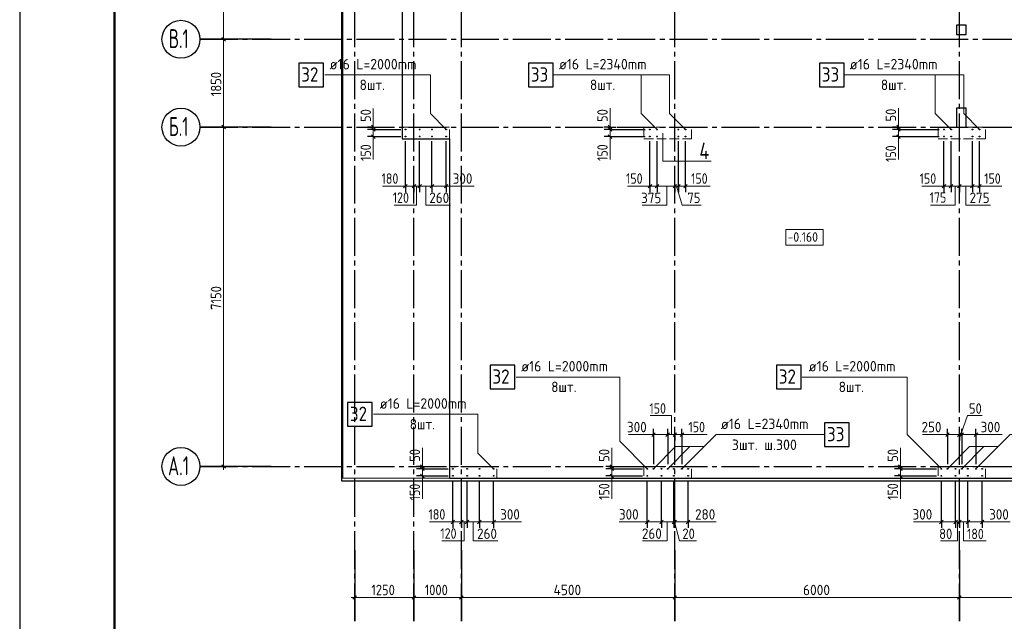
# Model space of a CAD drawing. Header units: millimetres. Extents: x 0 to 59400, y 0 to 42000.
# Tile 2 of 7: x 0 to 20760, y 16519 to 29195. Entities that reach past the tile are written whole.
import ezdxf

# ---------------------------------------------------------------- set-up
doc = ezdxf.new("R2010")
doc.units = ezdxf.units.MM
doc.linetypes.add('______2', pattern=[270, 200, -70])
doc.linetypes.add('______5', pattern=[1100, 800, -100, 100, -100])
for name, color, linetype, lineweight in [('Standard', 7, 'Continuous', 25), ('Выпуски арматуры Г-обр.', 52, 'Continuous', 25), ('Выпуски ДОП Г-обр.', 52, 'Continuous', 25), ('ЖБ Перекрытие верхний уровень', 7, '______2', 25), ('ЖБ Пилон', 7, 'Continuous', 35), ('Общий01', 7, 'Continuous', 13), ('Позиционная метка номер позиции', 7, 'Continuous', 13), ('Примечания', 7, 'Continuous', 13), ('Размерная линия_ общее', 7, 'Continuous', 13), ('Текст_ общее', 7, 'Continuous', 25)]:
    doc.layers.add(name, color=color, linetype=linetype, lineweight=lineweight)
doc.layers.add('Оси', color=7, linetype='______5', true_color=0x656565)
doc.styles.add('ISOCPEUR', font='txt')

msp = doc.modelspace()

# ---------------------------------------------------------------- linework, layer by layer
at = {"layer": 'Standard', "color": 7, "linetype": 'Continuous', "lineweight": 25, "transparency": 33554687}
msp.add_line((2000, 41500), (2000, 1058), dxfattribs=at)
at = {"layer": 'Standard', "color": 7, "linetype": 'Continuous', "lineweight": 13, "transparency": 33554687}
for p, q in [((13563, 26801), (13563, 26211)), ((13563, 26211), (14578, 26211))]:
    msp.add_line(p, q, dxfattribs=at)
at = {"layer": 'Standard', "color": 7, "linetype": 'Continuous', "lineweight": 25, "transparency": 33554687}
msp.add_lwpolyline([(0, 0), (59400, 0), (59400, 42000), (0, 42000), (0, 0)], close=True, dxfattribs=at)
at = {"layer": 'Standard', "color": 7, "linetype": 'Continuous', "lineweight": 50, "transparency": 33554687}
msp.add_lwpolyline([(2000, 41500), (58900, 41500), (58900, 500), (2000, 500), (2000, 41500)], close=True, dxfattribs=at)
at = {"layer": 'Standard', "color": 251, "linetype": 'Continuous', "lineweight": 18, "true_color": 0x656565, "transparency": 33554687}
msp.add_lwpolyline([(58900, 41500), (2000, 41500), (2000, 6000), (58900, 6000), (58900, 41500)], dxfattribs=at)
at = {"layer": 'Standard', "color": 254, "linetype": 'Continuous', "lineweight": 25, "true_color": 0xc4c4ff, "transparency": 33554687}
msp.add_lwpolyline([(6783, 19482), (55423, 19482), (55423, 38082), (6783, 38082), (6783, 19482)], dxfattribs=at)
at = {"layer": 'Standard', "color": 251, "linetype": 'Continuous', "lineweight": 13, "true_color": 0x656565, "transparency": 33554687}
msp.add_lwpolyline([(6813, 19532), (55406, 19532), (55406, 38032), (6813, 38032), (6813, 19532)], dxfattribs=at)
msp.add_lwpolyline([(6813, 19532), (55406, 19532), (55406, 38032), (6813, 38032), (6813, 19532)], dxfattribs=at)
at = {"layer": 'Выпуски арматуры Г-обр.', "color": 7, "linetype": 'Continuous', "lineweight": 25, "transparency": 33554687}
for points in [[(5886, 27781), (6406, 27781), (6406, 28281), (5886, 28281), (5886, 27781)], [(9917, 21416), (10437, 21416), (10437, 21916), (9917, 21916), (9917, 21416)], [(15955, 21416), (16475, 21416), (16475, 21916), (15955, 21916), (15955, 21416)], [(6912, 20631), (7432, 20631), (7432, 21131), (6912, 21131), (6912, 20631)]]:
    msp.add_lwpolyline(points, dxfattribs=at)
for centre in [(8133, 26882), (8433, 26882), (8693, 26882), (8993, 26882), (8133, 26732), (8433, 26732), (8693, 26732), (8993, 26732), (9133, 19732), (9433, 19732), (9693, 19732), (9993, 19732), (13233, 19732), (13533, 19732), (13793, 19732), (14093, 19732), (19433, 19732), (19733, 19732), (19993, 19732), (20293, 19732), (9133, 19582), (9433, 19582), (9693, 19582), (9993, 19582), (13233, 19582), (13533, 19582), (13793, 19582), (14093, 19582), (19433, 19582), (19733, 19582), (19993, 19582), (20293, 19582)]:
    msp.add_circle(centre, 8, dxfattribs=at)
at = {"layer": 'Выпуски ДОП Г-обр.', "color": 7, "linetype": 'Continuous', "lineweight": 25, "transparency": 33554687}
for points in [[(10727, 27781), (11247, 27781), (11247, 28281), (10727, 28281), (10727, 27781)], [(16862, 27781), (17382, 27781), (17382, 28281), (16862, 28281), (16862, 27781)], [(16971, 20202), (17491, 20202), (17491, 20702), (16971, 20702), (16971, 20202)]]:
    msp.add_lwpolyline(points, dxfattribs=at)
for centre in [(13288, 26882), (13438, 26882), (13888, 26882), (14038, 26882), (19488, 26882), (19638, 26882), (20088, 26882), (20238, 26882), (13288, 26732), (13438, 26732), (13888, 26732), (14038, 26732), (19488, 26732), (19638, 26732), (20088, 26732), (20238, 26732), (13363, 19732), (13663, 19732), (13963, 19732), (19563, 19732), (19863, 19732), (20163, 19732)]:
    msp.add_circle(centre, 8, dxfattribs=at)
at = {"layer": 'ЖБ Перекрытие верхний уровень', "color": 7, "linetype": 'Continuous', "lineweight": 25, "transparency": 33554687}
for p, q in [((8063, 32632), (8063, 26682)), ((19953, 29082), (19753, 29082)), ((19753, 29082), (19753, 28882)), ((19953, 28882), (19953, 29082)), ((19753, 28882), (19953, 28882)), ((19953, 27332), (19753, 27332)), ((19753, 27332), (19753, 26932)), ((19953, 26932), (19953, 27332)), ((19753, 26932), (19953, 26932)), ((8063, 26682), (9063, 26682)), ((9063, 26682), (9063, 19532)), ((9063, 19532), (22663, 19532))]:
    msp.add_line(p, q, dxfattribs=at)
at = {"layer": 'ЖБ Пилон', "color": 250, "linetype": '______2', "lineweight": 13, "true_color": 0x3b3b3b, "transparency": 33554687}
for p, q in [((8063, 26932), (8063, 26682)), ((9063, 26932), (8063, 26932)), ((9063, 26682), (9063, 26932)), ((13163, 26932), (13163, 26682)), ((14163, 26932), (13163, 26932)), ((14163, 26682), (14163, 26932)), ((19363, 26932), (19363, 26682)), ((20363, 26932), (19363, 26932)), ((20363, 26682), (20363, 26932)), ((8063, 26682), (9063, 26682)), ((13163, 26682), (14163, 26682)), ((19363, 26682), (20363, 26682)), ((9063, 19782), (9063, 19532)), ((10063, 19782), (9063, 19782)), ((10063, 19532), (10063, 19782)), ((13163, 19782), (13163, 19532)), ((14163, 19782), (13163, 19782)), ((14163, 19532), (14163, 19782)), ((19363, 19782), (19363, 19532)), ((20363, 19782), (19363, 19782)), ((20363, 19532), (20363, 19782)), ((9063, 19532), (10063, 19532)), ((13163, 19532), (14163, 19532)), ((19363, 19532), (20363, 19532))]:
    msp.add_line(p, q, dxfattribs=at)
at = {"layer": 'Общий01', "color": 7, "linetype": 'Continuous', "lineweight": 18, "transparency": 33554687}
msp.add_lwpolyline([(16156, 24442), (16943, 24442), (16943, 24776), (16156, 24776), (16156, 24442)], dxfattribs=at)
at = {"layer": 'Оси', "color": 8, "linetype": '______5', "lineweight": -3, "transparency": 33554687}
for p, q in [((7063, 16519), (7063, 38805)), ((8313, 16519), (8313, 38805)), ((9313, 16519), (9313, 38805)), ((13813, 16519), (13813, 38805)), ((19813, 16519), (19813, 38805)), ((3800, 28782), (38610, 28782)), ((3800, 26932), (41112, 26932)), ((3800, 19782), (49030, 19782))]:
    msp.add_line(p, q, dxfattribs=at)
at = {"layer": 'Оси', "color": 7, "linetype": 'Continuous', "lineweight": 25, "transparency": 33554687}
for p, q in [((5300, 28782), (3800, 28782)), ((5300, 26932), (3800, 26932)), ((5300, 19782), (3800, 19782)), ((7063, 18019), (7063, 16519)), ((8313, 18019), (8313, 16519)), ((9313, 18019), (9313, 16519)), ((13813, 18019), (13813, 16519)), ((19813, 18019), (19813, 16519))]:
    msp.add_line(p, q, dxfattribs=at)
for centre in [(3400, 28782), (3400, 26932), (3400, 19782)]:
    msp.add_circle(centre, 400, dxfattribs=at)
at = {"layer": 'Позиционная метка номер позиции', "color": 7, "linetype": 'Continuous', "lineweight": 13, "transparency": 33554687}
for points in [[(8993, 26882), (8659, 27215), (8659, 28031), (6436, 28031)], [(13438, 26882), (13104, 27215), (13104, 28031), (11247, 28031)], [(14038, 26882), (13704, 27215), (13704, 28031), (11419, 28031)], [(19638, 26882), (19304, 27215), (19304, 28031), (17382, 28031)], [(20238, 26882), (19904, 27215), (19904, 28031), (17619, 28031)], [(13233, 19732), (12654, 20311), (12654, 21666), (10467, 21666)], [(19433, 19732), (18713, 20452), (18713, 21666), (16499, 21666)], [(9993, 19732), (9659, 20065), (9659, 20881), (7462, 20881)], [(13963, 19732), (14683, 20452), (16971, 20452)], [(20163, 19732), (20883, 20452), (23166, 20452)], [(13363, 19732), (13829, 20199), (14429, 20199)], [(13663, 19732), (14129, 20199), (14429, 20199)], [(19563, 19732), (20029, 20199), (20629, 20199)], [(19863, 19732), (20329, 20199), (20629, 20199)]]:
    msp.add_lwpolyline(points, dxfattribs=at)
at = {"layer": 'Примечания', "color": 7, "linetype": 'Continuous', "lineweight": 13, "transparency": 33554687}
for p, q in [((7456, 26932), (7456, 27322)), ((7456, 26732), (7456, 26252)), ((8133, 25687), (7653, 25687)), ((8993, 25687), (9583, 25687)), ((8491, 19782), (8491, 20172)), ((12484, 19782), (12484, 20172)), ((18569, 19782), (18569, 20172)), ((8491, 19582), (8491, 19102)), ((12484, 19582), (12484, 19102)), ((18569, 19582), (18569, 19102)), ((9133, 18612), (8643, 18612)), ((9993, 18612), (10583, 18612)), ((12643, 18612), (13233, 18612)), ((14093, 18612), (14683, 18612)), ((18843, 18612), (19433, 18612)), ((20293, 18612), (20883, 18612))]:
    msp.add_line(p, q, dxfattribs=at)
at = {"layer": 'Примечания', "color": 251, "linetype": 'Continuous', "lineweight": 13, "true_color": 0x656565, "transparency": 33554687}
for p, q in [((12448, 26932), (12448, 27332)), ((18529, 26932), (18529, 27332)), ((12448, 26732), (12448, 26252)), ((18529, 26732), (18529, 26252)), ((13288, 25687), (12818, 25687)), ((14038, 25687), (14558, 25687)), ((19488, 25687), (19018, 25687)), ((20708, 25687), (20238, 25687)), ((13363, 20452), (12833, 20452)), ((13963, 20452), (14493, 20452)), ((19563, 20452), (19033, 20452)), ((20163, 20452), (20713, 20452))]:
    msp.add_line(p, q, dxfattribs=at)
at = {"layer": 'Примечания', "color": 7, "linetype": 'Continuous', "lineweight": 13, "transparency": 33554687}
for points in [[(8369, 25687), (8369, 25287), (7899, 25287)], [(8563, 25687), (8563, 25287), (9083, 25287)], [(9369, 18612), (9369, 18212), (8899, 18212)], [(9563, 18612), (9563, 18212), (10083, 18212)], [(13653, 18612), (13653, 18212), (13133, 18212)], [(13803, 18612), (13913, 18212), (14273, 18212)], [(19773, 18612), (19773, 18212), (19413, 18212)], [(19897, 18612), (19897, 18212), (20377, 18212)]]:
    msp.add_lwpolyline(points, dxfattribs=at)
at = {"layer": 'Примечания', "color": 251, "linetype": 'Continuous', "lineweight": 13, "true_color": 0x656565, "transparency": 33554687}
for points in [[(13643, 25687), (13643, 25287), (13123, 25287)], [(13849, 25687), (13969, 25287), (14369, 25287)], [(19723, 25687), (19723, 25287), (19203, 25287)], [(19951, 25687), (19951, 25287), (20471, 25287)], [(13741, 20452), (13741, 20852), (13291, 20852)], [(19841, 20452), (19981, 20852), (20291, 20852)]]:
    msp.add_lwpolyline(points, dxfattribs=at)
at = {"layer": 'Размерная линия_ общее', "color": 7, "linetype": 'Continuous', "lineweight": 13, "transparency": 33554687}
for p, q in [((4300, 28782), (4300, 32882)), ((4300, 26932), (4300, 28782)), ((7456, 26932), (7456, 27007)), ((7456, 26932), (7456, 26882)), ((7456, 26882), (7456, 26732)), ((7456, 26732), (7456, 26657)), ((8133, 25687), (8058, 25687)), ((8133, 25687), (8313, 25687)), ((8313, 25687), (8433, 25687)), ((8433, 25687), (8693, 25687)), ((8693, 25687), (8993, 25687)), ((8993, 25687), (9068, 25687)), ((4300, 19782), (4300, 19707)), ((8491, 19782), (8491, 19857)), ((8491, 19782), (8491, 19732)), ((8491, 19732), (8491, 19582)), ((12484, 19782), (12484, 19857)), ((12484, 19782), (12484, 19732)), ((12484, 19732), (12484, 19582)), ((18569, 19782), (18569, 19857)), ((18569, 19782), (18569, 19732)), ((18569, 19732), (18569, 19582)), ((8491, 19582), (8491, 19507)), ((12484, 19582), (12484, 19507)), ((18569, 19582), (18569, 19507)), ((9133, 18612), (9058, 18612)), ((9133, 18612), (9313, 18612)), ((9313, 18612), (9433, 18612)), ((9433, 18612), (9693, 18612)), ((9693, 18612), (9993, 18612)), ((9993, 18612), (10068, 18612)), ((13233, 18612), (13158, 18612)), ((13233, 18612), (13533, 18612)), ((13533, 18612), (13793, 18612)), ((13793, 18612), (13813, 18612)), ((13813, 18612), (14093, 18612)), ((14093, 18612), (14168, 18612)), ((19433, 18612), (19358, 18612)), ((19433, 18612), (19733, 18612)), ((19733, 18612), (19813, 18612)), ((19813, 18612), (19993, 18612)), ((19993, 18612), (20293, 18612)), ((20293, 18612), (20368, 18612)), ((7063, 17019), (6988, 17019)), ((7063, 17019), (8313, 17019)), ((8313, 17019), (9313, 17019)), ((9313, 17019), (13813, 17019)), ((13813, 17019), (19813, 17019)), ((19813, 17019), (25063, 17019))]:
    msp.add_line(p, q, dxfattribs=at)
at = {"layer": 'Размерная линия_ общее', "color": 253, "linetype": 'Continuous', "lineweight": -3, "true_color": 0xa0a0a0, "transparency": 33554687}
for p, q in [((4300, 28782), (4175, 28782)), ((4300, 28782), (4425, 28782)), ((4300, 26932), (4175, 26932)), ((4300, 26932), (4425, 26932)), ((7456, 26932), (7331, 26932)), ((7456, 26882), (7331, 26882)), ((7456, 26932), (7581, 26932)), ((7456, 26932), (7479, 26932)), ((7456, 26882), (7581, 26882)), ((7456, 26882), (8033, 26882)), ((7456, 26732), (7331, 26732)), ((7456, 26732), (7581, 26732)), ((7456, 26732), (8033, 26732)), ((8133, 25687), (8133, 25812)), ((8313, 25687), (8313, 25812)), ((8433, 25687), (8433, 25812)), ((8693, 25687), (8693, 25812)), ((8993, 25687), (8993, 25812)), ((8133, 25687), (8133, 25562)), ((8313, 25687), (8313, 25562)), ((8433, 25687), (8433, 25562)), ((8693, 25687), (8693, 25562)), ((8993, 25687), (8993, 25562)), ((4300, 19782), (4000, 19782)), ((4300, 19782), (4175, 19782)), ((4300, 19782), (4425, 19782)), ((8491, 19782), (8366, 19782)), ((8491, 19732), (8366, 19732)), ((8491, 19782), (8616, 19782)), ((8491, 19782), (8577, 19782)), ((8491, 19732), (8616, 19732)), ((8491, 19732), (9033, 19732)), ((12484, 19782), (12359, 19782)), ((12484, 19732), (12359, 19732)), ((12484, 19782), (12609, 19782)), ((12484, 19782), (12542, 19782)), ((12484, 19732), (12609, 19732)), ((12484, 19732), (13133, 19732)), ((18569, 19782), (18444, 19782)), ((18569, 19732), (18444, 19732)), ((18569, 19782), (18694, 19782)), ((18569, 19782), (18569, 19782)), ((18569, 19732), (18694, 19732)), ((18569, 19732), (19333, 19732)), ((8491, 19582), (8366, 19582)), ((8491, 19582), (8616, 19582)), ((8491, 19582), (9033, 19582)), ((12484, 19582), (12359, 19582)), ((12484, 19582), (12609, 19582)), ((12484, 19582), (13133, 19582)), ((18569, 19582), (18444, 19582)), ((18569, 19582), (18694, 19582)), ((18569, 19582), (19333, 19582)), ((9133, 18612), (9133, 18737)), ((9313, 18612), (9313, 18737)), ((9433, 18612), (9433, 18737)), ((9693, 18612), (9693, 18737)), ((9993, 18612), (9993, 18737)), ((13233, 18612), (13233, 18737)), ((13533, 18612), (13533, 18737)), ((13793, 18612), (13793, 18737)), ((13813, 18612), (13813, 18737)), ((14093, 18612), (14093, 18737)), ((19433, 18612), (19433, 18737)), ((19733, 18612), (19733, 18737)), ((19813, 18612), (19813, 18737)), ((19993, 18612), (19993, 18737)), ((20293, 18612), (20293, 18737)), ((9133, 18612), (9133, 18487)), ((9313, 18612), (9313, 18487)), ((9313, 18612), (9313, 18612)), ((9433, 18612), (9433, 18487)), ((9693, 18612), (9693, 18487)), ((9993, 18612), (9993, 18487)), ((13233, 18612), (13233, 18487)), ((13533, 18612), (13533, 18487)), ((13793, 18612), (13793, 18487)), ((13813, 18612), (13813, 18487)), ((13813, 18612), (13813, 18612)), ((14093, 18612), (14093, 18487)), ((19433, 18612), (19433, 18487)), ((19733, 18612), (19733, 18487)), ((19813, 18612), (19813, 18487)), ((19993, 18612), (19993, 18487)), ((20293, 18612), (20293, 18487)), ((7063, 17019), (7063, 17144)), ((8313, 17019), (8313, 17144)), ((9313, 17019), (9313, 17144)), ((13813, 17019), (13813, 17144)), ((19813, 17019), (19813, 17144)), ((7063, 17019), (7063, 16894)), ((7063, 17019), (7063, 16719)), ((8313, 17019), (8313, 16894)), ((8313, 17019), (8313, 16719)), ((9313, 17019), (9313, 16894)), ((9313, 17019), (9313, 17019)), ((13813, 17019), (13813, 16894)), ((13813, 17019), (13813, 16719)), ((19813, 17019), (19813, 16894)), ((19813, 17019), (19813, 16719))]:
    msp.add_line(p, q, dxfattribs=at)
at = {"layer": 'Размерная линия_ общее', "color": 7, "linetype": 'Continuous', "lineweight": 25, "transparency": 33554687}
for p, q in [((4338, 28745), (4262, 28820)), ((4338, 26894), (4262, 26970)), ((7418, 26970), (7493, 26894)), ((7418, 26920), (7493, 26845)), ((7418, 26770), (7493, 26694)), ((8095, 25649), (8170, 25724)), ((8275, 25649), (8350, 25724)), ((8395, 25649), (8470, 25724)), ((8655, 25649), (8730, 25724)), ((8955, 25649), (9030, 25724)), ((4338, 19745), (4262, 19819)), ((8453, 19819), (8528, 19745)), ((8453, 19770), (8528, 19695)), ((12447, 19819), (12522, 19745)), ((12447, 19770), (12522, 19695)), ((18531, 19819), (18606, 19745)), ((18531, 19770), (18606, 19695)), ((8453, 19619), (8528, 19545)), ((12447, 19619), (12522, 19545)), ((18531, 19619), (18606, 19545)), ((9095, 18575), (9170, 18650)), ((9275, 18575), (9350, 18650)), ((9395, 18575), (9470, 18650)), ((9655, 18575), (9730, 18650)), ((9955, 18575), (10030, 18650)), ((13195, 18575), (13270, 18650)), ((13495, 18575), (13570, 18650)), ((13755, 18575), (13830, 18650)), ((13775, 18575), (13850, 18650)), ((14055, 18575), (14130, 18650)), ((19395, 18575), (19470, 18650)), ((19695, 18575), (19770, 18650)), ((19775, 18575), (19850, 18650)), ((19955, 18575), (20030, 18650)), ((20255, 18575), (20330, 18650)), ((7025, 16982), (7100, 17057)), ((8275, 16982), (8350, 17057)), ((9275, 16982), (9350, 17057)), ((13775, 16982), (13850, 17057)), ((19775, 16982), (19850, 17057))]:
    msp.add_line(p, q, dxfattribs=at)
at = {"layer": 'Размерная линия_ общее', "color": 251, "linetype": 'Continuous', "lineweight": 13, "true_color": 0x656565, "transparency": 33554687}
for p, q in [((12448, 26932), (12448, 27007)), ((18529, 26932), (18529, 27007)), ((12448, 26932), (12448, 26882)), ((12448, 26882), (12448, 26732)), ((18529, 26932), (18529, 26882)), ((18529, 26882), (18529, 26732)), ((12448, 26732), (12448, 26657)), ((18529, 26732), (18529, 26657)), ((13288, 25687), (13213, 25687)), ((13288, 25687), (13438, 25687)), ((13438, 25687), (13813, 25687)), ((13813, 25687), (13888, 25687)), ((13888, 25687), (14038, 25687)), ((14038, 25687), (14113, 25687)), ((19488, 25687), (19413, 25687)), ((19488, 25687), (19638, 25687)), ((19638, 25687), (19813, 25687)), ((19813, 25687), (20088, 25687)), ((20088, 25687), (20238, 25687)), ((20238, 25687), (20313, 25687)), ((13363, 20452), (13288, 20452)), ((13363, 20452), (13663, 20452)), ((13663, 20452), (13813, 20452)), ((13813, 20452), (13963, 20452)), ((13963, 20452), (14038, 20452)), ((19563, 20452), (19488, 20452)), ((19563, 20452), (19813, 20452)), ((19813, 20452), (19863, 20452)), ((19863, 20452), (20163, 20452)), ((20163, 20452), (20238, 20452))]:
    msp.add_line(p, q, dxfattribs=at)
at = {"layer": 'Размерная линия_ общее', "color": 251, "linetype": 'Continuous', "lineweight": -3, "true_color": 0x656565, "transparency": 33554687}
for p, q in [((12448, 26932), (12323, 26932)), ((12448, 26882), (12323, 26882)), ((12448, 26932), (12573, 26932)), ((12448, 26932), (12451, 26932)), ((12448, 26882), (12573, 26882)), ((12448, 26882), (13188, 26882)), ((18529, 26932), (18404, 26932)), ((18529, 26882), (18404, 26882)), ((18529, 26932), (18654, 26932)), ((18529, 26932), (18571, 26932)), ((18529, 26882), (18654, 26882)), ((18529, 26882), (19388, 26882)), ((12448, 26732), (12323, 26732)), ((12448, 26732), (12573, 26732)), ((12448, 26732), (13188, 26732)), ((18529, 26732), (18404, 26732)), ((18529, 26732), (18654, 26732)), ((18529, 26732), (19388, 26732)), ((13288, 25687), (13288, 25812)), ((13438, 25687), (13438, 25812)), ((13813, 25687), (13813, 25812)), ((13888, 25687), (13888, 25812)), ((14038, 25687), (14038, 25812)), ((19488, 25687), (19488, 25812)), ((19638, 25687), (19638, 25812)), ((19813, 25687), (19813, 25812)), ((20088, 25687), (20088, 25812)), ((20238, 25687), (20238, 25812)), ((13288, 25687), (13288, 25562)), ((13438, 25687), (13438, 25562)), ((13813, 25687), (13813, 25562)), ((13813, 25687), (13813, 25687)), ((13888, 25687), (13888, 25562)), ((14038, 25687), (14038, 25562)), ((19488, 25687), (19488, 25562)), ((19638, 25687), (19638, 25562)), ((19813, 25687), (19813, 25562)), ((20088, 25687), (20088, 25562)), ((20238, 25687), (20238, 25562)), ((13363, 20452), (13363, 20577)), ((13663, 20452), (13663, 20577)), ((13813, 20452), (13813, 20577)), ((13963, 20452), (13963, 20577)), ((19563, 20452), (19563, 20577)), ((19813, 20452), (19813, 20577)), ((19863, 20452), (19863, 20577)), ((20163, 20452), (20163, 20577)), ((13363, 20452), (13363, 20327)), ((13363, 20452), (13363, 19832)), ((13663, 20452), (13663, 20327)), ((13663, 20452), (13663, 19832)), ((13813, 20452), (13813, 20327)), ((13813, 20452), (13813, 20452)), ((13963, 20452), (13963, 20327)), ((13963, 20452), (13963, 19832)), ((19563, 20452), (19563, 20327)), ((19563, 20452), (19563, 19832)), ((19813, 20452), (19813, 20327)), ((19813, 20452), (19813, 20430)), ((19863, 20452), (19863, 20327)), ((19863, 20452), (19863, 19832)), ((20163, 20452), (20163, 20327)), ((20163, 20452), (20163, 19832))]:
    msp.add_line(p, q, dxfattribs=at)
at = {"layer": 'Размерная линия_ общее', "color": 251, "linetype": 'Continuous', "lineweight": 25, "true_color": 0x656565, "transparency": 33554687}
for p, q in [((12410, 26970), (12485, 26894)), ((12410, 26920), (12485, 26845)), ((18492, 26970), (18567, 26894)), ((18492, 26920), (18567, 26845)), ((12410, 26770), (12485, 26694)), ((18492, 26770), (18567, 26694)), ((13250, 25649), (13325, 25724)), ((13400, 25649), (13475, 25724)), ((13775, 25649), (13850, 25724)), ((13850, 25649), (13925, 25724)), ((14000, 25649), (14075, 25724)), ((19450, 25649), (19525, 25724)), ((19600, 25649), (19675, 25724)), ((19775, 25649), (19850, 25724)), ((20050, 25649), (20125, 25724)), ((20200, 25649), (20275, 25724)), ((13325, 20415), (13400, 20490)), ((13625, 20415), (13700, 20490)), ((13775, 20415), (13850, 20490)), ((13925, 20415), (14000, 20490)), ((19525, 20415), (19600, 20490)), ((19775, 20415), (19850, 20490)), ((19825, 20415), (19900, 20490)), ((20125, 20415), (20200, 20490))]:
    msp.add_line(p, q, dxfattribs=at)
at = {"layer": 'Размерная линия_ общее', "color": 253, "linetype": 'Continuous', "lineweight": -3, "true_color": 0xa0a0a0, "transparency": 33554687}
for points in [[(4300, 28782), (4283, 28782), (4283, 28782), (4283, 28782), (4283, 28782), (4000, 28782)], [(4300, 26932), (4283, 26932), (4283, 26932), (4283, 26932), (4283, 26932), (4283, 26932), (4283, 26932), (4000, 26932)], [(8133, 25687), (8133, 25704), (8133, 25704), (8133, 25869), (8133, 25869), (8133, 26632)], [(8433, 25687), (8433, 25704), (8433, 25704), (8433, 25961), (8433, 25961), (8433, 26632)], [(8693, 25687), (8693, 25704), (8693, 25704), (8693, 26041), (8693, 26041), (8693, 26632)], [(8993, 25687), (8993, 25704), (8993, 25704), (8993, 26134), (8993, 26134), (8993, 26632)], [(8313, 25687), (8313, 25704), (8313, 25704), (8313, 25879)], [(9133, 18612), (9133, 18629), (9133, 18629), (9133, 18878), (9133, 18878), (9133, 19482)], [(9433, 18612), (9433, 18629), (9433, 18629), (9433, 19014), (9433, 19014), (9433, 19482)], [(9693, 18612), (9693, 18629), (9693, 18629), (9693, 19132), (9693, 19132), (9693, 19482)], [(9993, 18612), (9993, 18629), (9993, 18629), (9993, 19268), (9993, 19268), (9993, 19482)], [(13233, 18612), (13233, 18629), (13233, 18629), (13233, 18941), (13233, 18941), (13233, 19482)], [(13533, 18612), (13533, 18629), (13533, 18629), (13533, 19089), (13533, 19089), (13533, 19482)], [(13793, 18612), (13793, 18629), (13793, 18629), (13793, 19217), (13793, 19217), (13793, 19482)], [(14093, 18612), (14093, 18629), (14093, 18629), (14093, 19365), (14093, 19365), (14093, 19482)], [(19433, 18612), (19433, 18629), (19433, 18629), (19433, 18994), (19433, 18994), (19433, 19482)], [(19733, 18612), (19733, 18629), (19733, 18629), (19733, 19165), (19733, 19165), (19733, 19482)], [(19993, 18612), (19993, 18629), (19993, 18629), (19993, 19314), (19993, 19314), (19993, 19482)], [(20293, 18612), (20293, 18629), (20293, 18629), (20293, 19482)], [(19813, 18612), (19813, 18629), (19813, 18629), (19813, 19025)]]:
    msp.add_lwpolyline(points, dxfattribs=at)
at = {"layer": 'Размерная линия_ общее', "color": 7, "linetype": 'Continuous', "lineweight": 13, "transparency": 33554687}
msp.add_lwpolyline([(4300, 19782), (4300, 22985), (4300, 22985), (4300, 26932)], dxfattribs=at)
at = {"layer": 'Размерная линия_ общее', "color": 251, "linetype": 'Continuous', "lineweight": -3, "true_color": 0x656565, "transparency": 33554687}
for points in [[(13288, 25687), (13288, 25704), (13288, 25704), (13288, 25887), (13288, 25887), (13288, 26632)], [(13438, 25687), (13438, 25704), (13438, 25704), (13438, 25939), (13438, 25939), (13438, 26632)], [(13888, 25687), (13888, 25704), (13888, 25704), (13888, 26093), (13888, 26093), (13888, 26632)], [(14038, 25687), (14038, 25704), (14038, 25704), (14038, 26144), (14038, 26144), (14038, 26632)], [(19488, 25687), (19488, 25704), (19488, 25704), (19488, 25920), (19488, 25920), (19488, 26632)], [(19638, 25687), (19638, 25704), (19638, 25704), (19638, 25979), (19638, 25979), (19638, 26632)], [(20088, 25687), (20088, 25704), (20088, 25704), (20088, 26157), (20088, 26157), (20088, 26632)], [(20238, 25687), (20238, 25704), (20238, 25704), (20238, 26216), (20238, 26216), (20238, 26632)], [(19813, 25687), (19813, 25704), (19813, 25704), (19813, 26048), (19813, 26048), (19813, 26252)]]:
    msp.add_lwpolyline(points, dxfattribs=at)

# ---------------------------------------------------------------- texts
at = {"layer": 'Выпуски арматуры Г-обр.', "color": 7, "linetype": 'Continuous', "lineweight": 13, "transparency": 33554687, "attachment_point": 7, "style": 'ISOCPEUR'}
for s, insert, char_height, width in [('\\W0.96;ø16 L=2000mm ', (6534, 28148), 220, 2150.52), ('\\W0.87;32', (5936, 27891), 300, 550.8), ('\\W0.96;ø16 L=2000mm ', (10573, 21783), 220, 2150.52), ('\\W0.96;ø16 L=2000mm ', (16635, 21783), 220, 2150.52), ('\\W0.87;32', (9967, 21526), 300, 550.81), ('\\W0.87;32', (16005, 21526), 300, 550.81), ('\\W0.96;ø16 L=2000mm ', (7590, 20998), 220, 2150.52), ('\\W0.87;32', (6962, 20741), 300, 550.81)]:
    msp.add_mtext(s, dxfattribs=dict(at, insert=insert, char_height=char_height, width=width))
at = {"layer": 'Выпуски ДОП Г-обр.', "color": 7, "linetype": 'Continuous', "lineweight": 13, "transparency": 33554687, "attachment_point": 7, "style": 'ISOCPEUR'}
for s, insert, char_height, width in [('\\W0.96;ø16 L=2340mm ', (11368, 28148), 220, 2172.61), ('\\W0.96;ø16 L=2340mm ', (17502, 28148), 220, 2172.62), ('\\W0.87;33', (10777, 27891), 300, 550.81), ('\\W0.87;33', (16912, 27891), 300, 550.81), ('\\W0.96;ø16 L=2340mm ', (14783, 20569), 220, 2172.61), ('\\W0.87;33', (17021, 20312), 300, 550.81), ('\\W0.97;3шт. ш.300 ', (15014, 20129), 220, 1712.32)]:
    msp.add_mtext(s, dxfattribs=dict(at, insert=insert, char_height=char_height, width=width))
at = {"layer": 'Общий01', "color": 7, "linetype": 'Continuous', "lineweight": 35, "transparency": 33554687, "insert": (14331, 26258), "char_height": 350, "width": 419.81, "attachment_point": 7, "style": 'ISOCPEUR'}
msp.add_mtext('\\W0.80;4', dxfattribs=at)
at = {"layer": 'Общий01', "color": 7, "linetype": 'Continuous', "lineweight": 18, "transparency": 33554687, "insert": (16189, 24516), "char_height": 200, "width": 809.41, "attachment_point": 7, "style": 'ISOCPEUR'}
msp.add_mtext('\\W0.90;-0.160', dxfattribs=at)
at = {"layer": 'Оси', "color": 7, "linetype": 'Continuous', "lineweight": 35, "transparency": 33554687, "char_height": 400, "attachment_point": 7, "style": 'ISOCPEUR'}
for s, insert, width in [('\\W0.64;В.1', (3144, 28595), 639.7), ('\\W0.64;Б.1', (3144, 26745), 639.7), ('\\W0.65;А.1', (3128, 19595), 673.3)]:
    msp.add_mtext(s, dxfattribs=dict(at, insert=insert, width=width))
at = {"layer": 'Размерная линия_ общее', "color": 7, "linetype": 'Continuous', "lineweight": 25, "transparency": 33554687, "char_height": 220, "attachment_point": 7, "rotation": 90, "style": 'ISOCPEUR'}
for s, insert, width in [('\\W0.87;1850', (4250, 27582), 666.9), ('\\W0.87;50', (7406, 27040), 403.92), ('\\W0.83;150', (7406, 26219), 508.56), ('\\W0.87;7150', (4250, 23082), 666.9), ('\\W0.87;50', (8441, 19880), 403.92), ('\\W0.87;50', (12434, 19880), 403.92), ('\\W0.87;50', (18519, 19880), 403.92), ('\\W0.83;150', (8441, 19068), 508.57), ('\\W0.83;150', (12434, 19078), 508.57), ('\\W0.83;150', (18519, 19078), 508.57)]:
    msp.add_mtext(s, dxfattribs=dict(at, insert=insert, width=width))
at = {"layer": 'Размерная линия_ общее', "color": 251, "linetype": 'Continuous', "lineweight": 25, "true_color": 0x656565, "transparency": 33554687, "char_height": 220, "attachment_point": 7, "rotation": 90, "style": 'ISOCPEUR'}
for s, insert, width in [('\\W0.87;50', (12398, 27040), 403.92), ('\\W0.87;50', (18479, 27049), 403.93), ('\\W0.83;150', (12398, 26219), 508.56), ('\\W0.83;150', (18479, 26198), 508.57)]:
    msp.add_mtext(s, dxfattribs=dict(at, insert=insert, width=width))
at = {"layer": 'Размерная линия_ общее', "color": 7, "linetype": 'Continuous', "lineweight": 25, "transparency": 33554687, "char_height": 220, "attachment_point": 7, "style": 'ISOCPEUR'}
for s, insert, width in [('\\W0.83;180', (7629, 25737), 508.57), ('\\W0.91;300', (9130, 25737), 561.98), ('\\W0.83;120', (7866, 25336), 508.58), ('\\W0.91;260', (8637, 25333), 561.98), ('\\W0.83;180', (8619, 18662), 508.58), ('\\W0.91;300', (10130, 18662), 561.98), ('\\W0.91;300', (12635, 18662), 561.98), ('\\W0.91;280', (14240, 18662), 561.99), ('\\W0.91;300', (18825, 18662), 561.99), ('\\W0.91;300', (20440, 18662), 561.99), ('\\W0.83;120', (8869, 18259), 508.57), ('\\W0.91;260', (9644, 18255), 561.98), ('\\W0.91;260', (13119, 18256), 561.98), ('\\W0.87;20', (13973, 18255), 403.92), ('\\W0.87;80', (19387, 18253), 403.92), ('\\W0.83;180', (19973, 18249), 508.57), ('\\W0.87;1250', (7413, 17069), 666.9), ('\\W0.87;1000', (8538, 17069), 666.91), ('\\W0.93;4500', (11255, 17069), 740.39), ('\\W0.93;6000', (16516, 17069), 718.11)]:
    msp.add_mtext(s, dxfattribs=dict(at, insert=insert, width=width))
at = {"layer": 'Размерная линия_ общее', "color": 251, "linetype": 'Continuous', "lineweight": 25, "true_color": 0x656565, "transparency": 33554687, "char_height": 220, "attachment_point": 7, "style": 'ISOCPEUR'}
for s, insert, width in [('\\W0.83;150', (12784, 25737), 508.57), ('\\W0.83;150', (14155, 25737), 508.57), ('\\W0.83;150', (18974, 25737), 508.57), ('\\W0.83;150', (20335, 25737), 508.57), ('\\W0.91;375', (13102, 25329), 561.98), ('\\W0.87;75', (14079, 25332), 403.92), ('\\W0.83;175', (19185, 25338), 508.57), ('\\W0.91;275', (20027, 25333), 561.98), ('\\W0.83;150', (13277, 20894), 508.57), ('\\W0.87;50', (20015, 20892), 403.92), ('\\W0.91;300', (12805, 20502), 561.99), ('\\W0.83;150', (14100, 20502), 508.57), ('\\W0.91;250', (19015, 20502), 561.98), ('\\W0.91;300', (20260, 20502), 561.99)]:
    msp.add_mtext(s, dxfattribs=dict(at, insert=insert, width=width))
at = {"layer": 'Текст_ общее', "color": 7, "linetype": 'Continuous', "lineweight": 25, "transparency": 33554687, "char_height": 220, "attachment_point": 7, "style": 'ISOCPEUR'}
for insert, width in [((7167, 27712), 718.34), ((12023, 27712), 718.34), ((18157, 27712), 718.34), ((11206, 21348), 718.34), ((17268, 21348), 718.33), ((8223, 20562), 718.34)]:
    msp.add_mtext('\\W0.93;8шт.', dxfattribs=dict(at, insert=insert, width=width))

doc.saveas('drawing.dxf')
